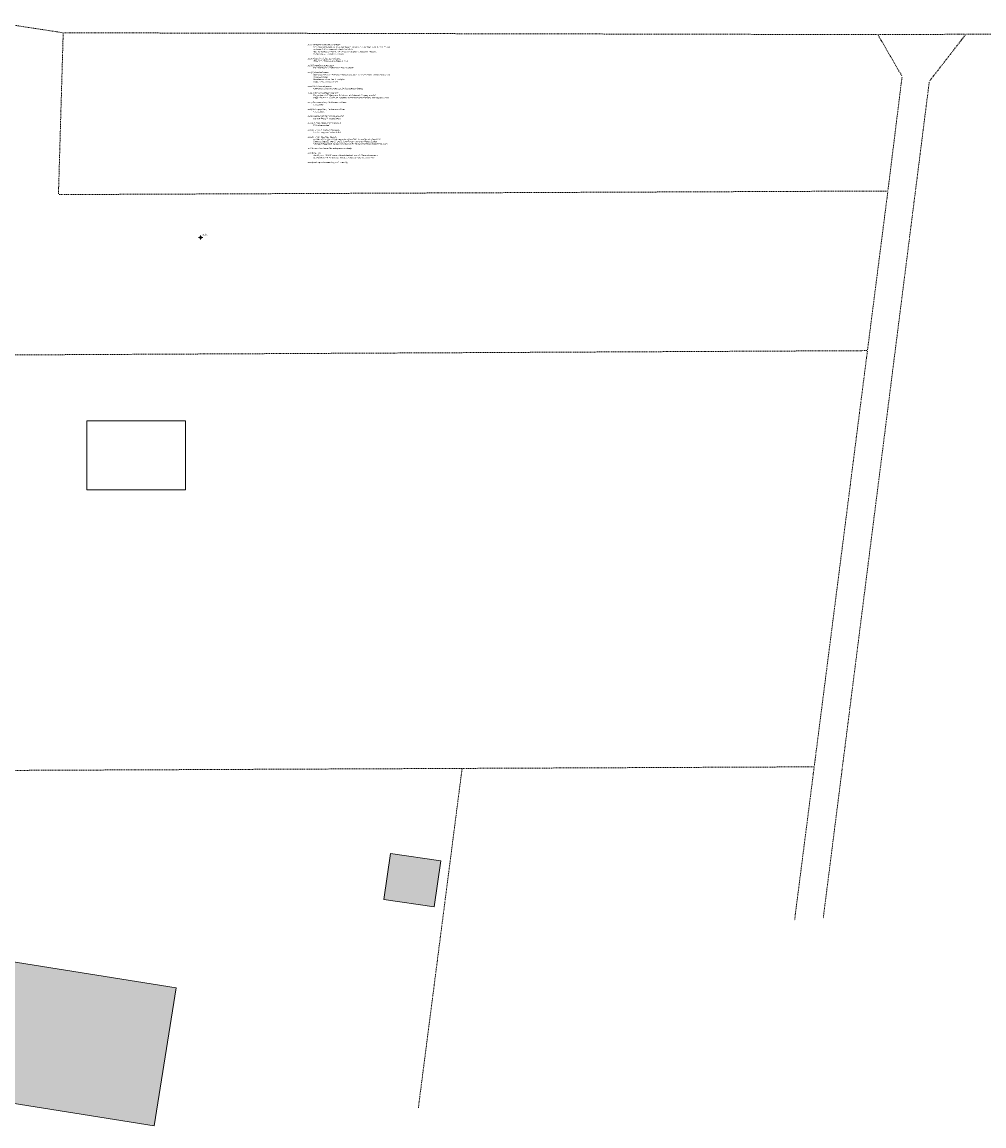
# Model space of a CAD drawing. Header units: metres. Extents: x -167 to 262, y -186 to 508.
# Tile 3 of 256: x -8 to 131, y -157 to 3. Entities that reach past the tile are written whole.
import ezdxf

# ---------------------------------------------------------------- set-up
doc = ezdxf.new("R2010")
doc.units = ezdxf.units.M
doc.header["$MEASUREMENT"] = 0
doc.header["$XCLIPFRAME"] = 0
doc.linetypes.add('Raster', pattern=[0.4, 0.2, -0.1, 0, -0.1])
for name, color, linetype in [('10 Wand außen', 7, 'Continuous'), ('60 Grenzen', 7, 'Continuous'), ('80 Baukörperstudie', 7, 'Continuous'), ('94 Genehmigungsplanung Bemaßung', 7, 'Continuous')]:
    doc.layers.add(name, color=color, linetype=linetype)
doc.styles.add('ERSTELLTER_STIL_1', font='arial.ttf')
doc.styles.add('ERSTELLTER_STIL_4', font='arial.ttf')
picture_1 = doc.add_image_def('image2.png', size_in_pixel=(610, 451))

# ---------------------------------------------------------------- blocks, each defined once
blk = doc.blocks.new('Standard-Rastermarker_29')
at = {"layer": '60 Grenzen', "color": 8, "linetype": 'Raster', "lineweight": 18}
for p, q in [((1, 0), (0, 0)), ((1, 0), (9.18, 0)), ((9.18, 0), (10.18, 0))]:
    blk.add_line(p, q, dxfattribs=at)
blk = doc.blocks.new('Standard-Rastermarker_30')
at = {"layer": '60 Grenzen', "color": 8, "linetype": 'Raster', "lineweight": 18}
for p, q in [((1, 0), (0, 0)), ((1, 0), (116.89, 0)), ((116.89, 0), (117.89, 0))]:
    blk.add_line(p, q, dxfattribs=at)
blk = doc.blocks.new('Standard-Rastermarker_31')
at = {"layer": '60 Grenzen', "color": 8, "linetype": 'Raster', "lineweight": 18}
for p, q in [((1, 0), (0, 0)), ((1, 0), (11.74, 0)), ((11.74, 0), (12.74, 0))]:
    blk.add_line(p, q, dxfattribs=at)
blk = doc.blocks.new('Standard-Rastermarker_32')
at = {"layer": '60 Grenzen', "color": 8, "linetype": 'Raster', "lineweight": 18}
for p, q in [((1, 0), (0, 0)), ((1, 0), (28.27, 0)), ((28.27, 0), (29.27, 0))]:
    blk.add_line(p, q, dxfattribs=at)
blk = doc.blocks.new('Standard-Rastermarker_36')
at = {"layer": '60 Grenzen', "color": 8, "linetype": 'Raster', "lineweight": 18}
for p, q in [((1, 0), (0, 0)), ((1, 0), (5.99, 0)), ((5.99, 0), (6.99, 0))]:
    blk.add_line(p, q, dxfattribs=at)
blk = doc.blocks.new('Standard-Rastermarker_37')
at = {"layer": '60 Grenzen', "color": 8, "linetype": 'Raster', "lineweight": 18}
for p, q in [((1, 0), (0, 0)), ((1, 0), (15.71, 0)), ((15.71, 0), (16.71, 0))]:
    blk.add_line(p, q, dxfattribs=at)
blk = doc.blocks.new('Standard-Rastermarker_38')
at = {"layer": '60 Grenzen', "color": 8, "linetype": 'Raster', "lineweight": 18}
for p, q in [((1, 0), (0, 0)), ((1, 0), (22.29, 0)), ((22.29, 0), (23.29, 0))]:
    blk.add_line(p, q, dxfattribs=at)
blk = doc.blocks.new('Standard-Rastermarker_39')
at = {"layer": '60 Grenzen', "color": 8, "linetype": 'Raster', "lineweight": 18}
for p, q in [((1, 0), (0, 0)), ((1, 0), (59.72, 0)), ((59.72, 0), (60.72, 0))]:
    blk.add_line(p, q, dxfattribs=at)
blk = doc.blocks.new('Standard-Rastermarker_40')
at = {"layer": '60 Grenzen', "color": 8, "linetype": 'Raster', "lineweight": 18}
for p, q in [((1, 0), (0, 0)), ((1, 0), (7.63, 0)), ((7.63, 0), (8.63, 0))]:
    blk.add_line(p, q, dxfattribs=at)
blk = doc.blocks.new('Standard-Rastermarker_41')
at = {"layer": '60 Grenzen', "color": 8, "linetype": 'Raster', "lineweight": 18}
for p, q in [((1, 0), (0, 0)), ((1, 0), (99.05, 0)), ((99.05, 0), (100.05, 0))]:
    blk.add_line(p, q, dxfattribs=at)
blk = doc.blocks.new('Standard-Rastermarker_42')
at = {"layer": '60 Grenzen', "color": 8, "linetype": 'Raster', "lineweight": 18}
for p, q in [((1, 0), (0, 0)), ((1, 0), (119.02, 0)), ((119.02, 0), (120.02, 0))]:
    blk.add_line(p, q, dxfattribs=at)
blk = doc.blocks.new('Standard-Rastermarker_43')
at = {"layer": '60 Grenzen', "color": 8, "linetype": 'Raster', "lineweight": 18}
for p, q in [((1, 0), (0, 0)), ((1, 0), (22.43, 0)), ((22.43, 0), (23.43, 0))]:
    blk.add_line(p, q, dxfattribs=at)
blk = doc.blocks.new('Standard-Rastermarker_82')
at = {"layer": '60 Grenzen', "color": 8, "linetype": 'Raster', "lineweight": 18}
for p, q in [((1, 0), (0, 0)), ((1, 0), (126.61, 0)), ((126.61, 0), (127.61, 0))]:
    blk.add_line(p, q, dxfattribs=at)
blk = doc.blocks.new('Standard-Rastermarker_92')
at = {"layer": '60 Grenzen', "color": 8, "linetype": 'Raster', "lineweight": 18}
for p, q in [((1, 0), (0, 0)), ((1, 0), (155.89, 0)), ((155.89, 0), (156.89, 0))]:
    blk.add_line(p, q, dxfattribs=at)
blk = doc.blocks.new('Standard-Rastermarker_116')
at = {"layer": '60 Grenzen', "color": 8, "linetype": 'Raster', "lineweight": 18}
for p, q in [((1, 0), (0, 0)), ((1, 0), (48.63, 0)), ((48.63, 0), (49.63, 0))]:
    blk.add_line(p, q, dxfattribs=at)
blk = doc.blocks.new('Standard-Rastermarker_117')
at = {"layer": '60 Grenzen', "color": 8, "linetype": 'Raster', "lineweight": 18}
for p, q in [((1, 0), (0, 0)), ((1, 0), (21.37, 0)), ((21.37, 0), (22.37, 0))]:
    blk.add_line(p, q, dxfattribs=at)
blk = doc.blocks.new('Standard-Rastermarker_118')
at = {"layer": '60 Grenzen', "color": 8, "linetype": 'Raster', "lineweight": 18}
for p, q in [((1, 0), (0, 0)), ((1, 0), (20.99, 0)), ((20.99, 0), (21.99, 0))]:
    blk.add_line(p, q, dxfattribs=at)

msp = doc.modelspace()

# ---------------------------------------------------------------- hatches: boundary and pattern name
at = {"layer": '80 Baukörperstudie', "linetype": 'Continuous', "lineweight": 18, "true_color": 0x5f5f5f}
for points in [[(44.078, -124.376), (51.345, -125.435), (52.312, -118.799), (45.045, -117.741)], [(-23.637, -151.624), (10.842, -157.157), (14.033, -137.167), (-20.45, -131.662)]]:
    msp.add_hatch(color=251, dxfattribs=at).paths.add_polyline_path(points)
at = {"layer": '94 Genehmigungsplanung Bemaßung', "linetype": 'Continuous', "lineweight": 13}
for points in [[(17.559, -28.601), (17.409, -28.601), (17.42, -28.658), (17.453, -28.707), (17.501, -28.739), (17.559, -28.751)], [(17.559, -28.601), (17.709, -28.601), (17.697, -28.543), (17.665, -28.495), (17.616, -28.462), (17.559, -28.451)]]:
    msp.add_hatch(color=7, dxfattribs=at).paths.add_polyline_path(points)

# ---------------------------------------------------------------- linework, layer by layer
at = {"layer": '80 Baukörperstudie', "color": 7, "linetype": 'Continuous', "lineweight": 13, "flags": 128}
for points in [[(45.045, -117.741), (44.078, -124.376)], [(52.312, -118.799), (45.045, -117.741)], [(51.345, -125.435), (52.312, -118.799)], [(44.078, -124.376), (51.345, -125.435)], [(14.033, -137.167), (-20.45, -131.662)], [(10.842, -157.157), (14.033, -137.167)], [(-23.637, -151.624), (10.842, -157.157)]]:
    msp.add_lwpolyline(points, dxfattribs=at)
at = {"layer": '94 Genehmigungsplanung Bemaßung', "color": 7, "linetype": 'Continuous', "lineweight": 13}
for p, q in [((17.259, -28.601), (17.859, -28.601)), ((17.559, -28.901), (17.559, -28.301))]:
    msp.add_line(p, q, dxfattribs=at)
msp.add_circle((17.559, -28.601), 0.15, dxfattribs=at)

# ---------------------------------------------------------------- block references
at = {"layer": '60 Grenzen', "color": 7, "linetype": 'Continuous', "lineweight": 18}
for name, p, rotation in [('Standard-Rastermarker_29', (-12.39, 2.579), 351.2481547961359), ('Standard-Rastermarker_43', (-3.014, -22.386), 88.3176464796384), ('Standard-Rastermarker_30', (-2.326, 1.03), 359.8709406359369), ('Standard-Rastermarker_31', (115.559, 0.764), 0.2486016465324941), ('Standard-Rastermarker_36', (115.559, 0.764), 300.1271562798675), ('Standard-Rastermarker_40', (128.299, 0.82), 232.1859704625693), ('Standard-Rastermarker_32', (128.299, 0.82), 0.2486016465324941), ('Standard-Rastermarker_41', (123.01, -5.995), 262.7747278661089), ('Standard-Rastermarker_37', (119.068, -5.281), 262.9264825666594), ('Standard-Rastermarker_42', (117.01, -21.865), 180.2486016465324), ('Standard-Rastermarker_38', (117.01, -21.865), 262.7085229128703), ('Standard-Rastermarker_82', (-13.554, -45.607), 0.2875290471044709), ('Standard-Rastermarker_39', (114.054, -44.966), 262.7085229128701), ('Standard-Rastermarker_92', (-50.537, -105.893), 0.2555048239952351), ('Standard-Rastermarker_116', (55.398, -105.421), 262.6562864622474), ('Standard-Rastermarker_117', (106.348, -105.194), 262.7085229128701), ('Standard-Rastermarker_118', (110.426, -105.256), 262.7747278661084)]:
    msp.add_blockref(name, p, dxfattribs=dict(at, rotation=rotation))

# ---------------------------------------------------------------- texts
at = {"layer": '10 Wand außen', "color": 7, "linetype": 'Continuous', "lineweight": 13, "insert": (33.053, -0.602), "char_height": 0.2, "attachment_point": 1, "style": 'ERSTELLTER_STIL_4'}
msp.add_mtext('\\A1;{\\pql;\\fArial|b0|i1|c0|p0;\\W1.000000;zu 1) Stellplätze Bereitstellungsfläche:\\P\\pql;\\fArial|b0|i1|c0|p0;\\W1.000000;^I12 m Tiefe eingezeichnet, im Aussenbereich wären es b is zur Grenze ca. 9,60 m, d.h. die\\P\\pql;\\fArial|b0|i1|c0|p0;\\W1.000000;^Irestlichen 2,40 m wären auf öffentlicher Fläche.\\P\\pql;\\fArial|b0|i1|c0|p0;\\W1.000000;^IDie Entwässerungsrinne würde ich auf dem eigenen Grundstück belassen.\\P\\pql;\\fArial|b0|i1|c0|p0;\\W1.000000;^IStellplatzfläche um 2,00 m erweitert.\\P\\pql;\\fArial|b0|i1|c0|p0;\\W1.000000;\\P\\pql;\\fArial|b0|i1|c0|p0;\\W1.000000;zu 2) Abstand Parkplatz zum Gebäude\\P\\pql;\\fArial|b0|i1|c0|p0;\\W1.000000;^IAbstand Parkplatz zum Gebäude 8,50 m\\P\\pql;\\fArial|b0|i1|c0|p0;\\W1.000000;\\P\\pql;\\fArial|b0|i1|c0|p0;\\W1.000000;zu 3) Benzin/Dieseltank-Lager\\P\\pql;\\fArial|b0|i1|c0|p0;\\W1.000000;^IBetriebstofflager westlich neben Fahrzeughalle\\P\\pql;\\fArial|b0|i1|c0|p0;\\W1.000000;\\P\\pql;\\fArial|b0|i1|c0|p0;\\W1.000000;zu 4) Hydranten/Brunnen\\P\\pql;\\fArial|b0|i1|c0|p0;\\W1.000000;^IÜberflurhydrant 1 m nach links, habe ich auch nach vorne geschoben wegen Zugang zum\\P\\pql;\\fArial|b0|i1|c0|p0;\\W1.000000;^IBeriebsstofflager.\\P\\pql;\\fArial|b0|i1|c0|p0;\\W1.000000;^IUnterflurhydrant vor dem 4. Stellplatz\\P\\pql;\\fArial|b0|i1|c0|p0;\\W1.000000;^ISaugbrunnen auf Grünfläche\\P\\pql;\\fArial|b0|i1|c0|p0;\\W1.000000;\\P\\pql;\\fArial|b0|i1|c0|p0;\\W1.000000;zu 5) KS für Schmutzwasser \\P\\pql;\\fArial|b0|i1|c0|p0;\\W1.000000;^IKontrollschacht in Verlängerung der Schmutwasserleitung\\P\\pql;\\fArial|b0|i1|c0|p0;\\W1.000000;\\P\\pql;\\fArial|b0|i1|c0|p0;\\W1.000000;zu 6) Außentreppe/Eingangsbereich\\P\\pql;\\fArial|b0|i1|c0|p0;\\W1.000000;^ITreppe gedreht, Eingang aus Sichtbeton mit Podest als Eingang zum OG.\\P\\pql;\\fArial|b0|i1|c0|p0;\\W1.000000;^IEingangstüre EG und OG als Glastüre mit feststehendem Seitenteil, Öffnung nach innen\\P\\pql;\\fArial|b0|i1|c0|p0;\\W1.000000;\\P\\pql;\\fArial|b0|i1|c0|p0;\\W1.000000;zu 7) Öffnungsrichtung Tür Männderumkleide\\P\\pql;\\fArial|b0|i1|c0|p0;\\W1.000000;^ITüre gedeht\\P\\pql;\\fArial|b0|i1|c0|p0;\\W1.000000;\\P\\pql;\\fArial|b0|i1|c0|p0;\\W1.000000;zu 8) Öffnungsrichtung Tür Damenumkleide\\P\\pql;\\fArial|b0|i1|c0|p0;\\W1.000000;^ITüre gedreht\\P\\pql;\\fArial|b0|i1|c0|p0;\\W1.000000;\\P\\pql;\\fArial|b0|i1|c0|p0;\\W1.000000;zu 9) Darstellungsfehler Wand Damen WC\\P\\pql;\\fArial|b0|i1|c0|p0;\\W1.000000;^Iwar versehentlich ausgeblendet\\P\\pql;\\fArial|b0|i1|c0|p0;\\W1.000000;\\P\\pql;\\fArial|b0|i1|c0|p0;\\W1.000000;zu 10) Zugang Küche über Lagerrraum\\P\\pql;\\fArial|b0|i1|c0|p0;\\W1.000000;^ITüre eingezeichnet\\P\\pql;\\fArial|b0|i1|c0|p0;\\W1.000000;\\P\\pql;\\fArial|b0|i1|c0|p0;\\W1.000000;zu 11) Fenster 4. Stellplatz Nordseite\\P\\pql;\\fArial|b0|i1|c0|p0;\\W1.000000;^IFenster  eingesetzt achse A-B/1\\P\\pql;\\fArial|b0|i1|c0|p0;\\W1.000000;\\P\\pql;\\fArial|b0|i1|c0|p0;\\W1.000000;zu 12) Fenster Sozialbau Südseite\\P\\pql;\\fArial|b0|i1|c0|p0;\\W1.000000;^Iich habe die Fenster mal so eingesetzt wie in Ihrem Vorschlag, mit Jalousie als\\P\\pql;\\fArial|b0|i1|c0|p0;\\W1.000000;^ISonnenschutz, EG und OG gleich hohe Fenster, wie in der Ansicht Südost\\P\\pql;\\fArial|b0|i1|c0|p0;\\W1.000000;^Imit Maßen dargestellt. Ob das so möglich ist im OG entscheidet die Statik/Konstruktion.\\P\\pql;\\fArial|b0|i1|c0|p0;\\W1.000000;\\P\\pql;\\fArial|b0|i1|c0|p0;\\W1.000000;zu 13) Leerrohre sind im Bauantrag noch unwichtig.\\P\\pql;\\fArial|b0|i1|c0|p0;\\W1.000000;\\P\\pql;\\fArial|b0|i1|c0|p0;\\W1.000000;zu 14) Heizung \\P\\pql;\\fArial|b0|i1|c0|p0;\\W1.000000;^IHeizkörper in DU/WC und in Küche/Aufenthalsraum\\fArial|b0|i1|c0|p0;\\W1.000000;, Größe ergibt sich noch.\\P\\pql;\\fArial|b0|i1|c0|p0;\\W1.000000;^IOberlichter von Aufenthalt zu Flur\\fArial|b0|i1|c0|p0;\\W1.000000; UK auf Höhe Ok Sturz Aussenfenster\\P\\pql;\\fArial|b0|i1|c0|p0;\\W1.000000;\\P\\pql;\\fArial|b0|i1|c0|p0;\\W1.000000;zu 15) Lüftung ist im Bauantrag noch unwichtig.\\P\\pql;\\fArial|b0|i1|c0|p0;\\W1.000000;^I\\P\\pql;\\fArial|b0|i1|c0|p0;\\W1.000000;^I\\P\\pql;\\fArial|b0|i1|c0|p0;\\W1.000000;^I\\P\\pql;\\fArial|b0|i1|c0|p0;\\W1.000000;\\P\\pql;\\fArial|b0|i1|c0|p0;\\W1.000000;}', dxfattribs=at)
at = {"layer": '94 Genehmigungsplanung Bemaßung', "color": 7, "lineweight": 13, "insert": (17.859, -28.301), "char_height": 0.2, "attachment_point": 7, "style": 'ERSTELLTER_STIL_1'}
msp.add_mtext('\\A1;{\\pql;\\fArial|b0|i0|c0|p0;\\W1.000000;±0,00}', dxfattribs=at)

# ---------------------------------------------------------------- pictures from other files: only their frames are drawn
at = {"layer": '10 Wand außen', "linetype": 'Continuous', "lineweight": 0}
image = msp.add_image(picture_1, insert=(1.072, -65.13), size_in_units=(14.296, 10), dxfattribs=at)
image.set_boundary_path([(-0.5, -0.5), (609.5, 450.5)])

doc.saveas('drawing.dxf')
